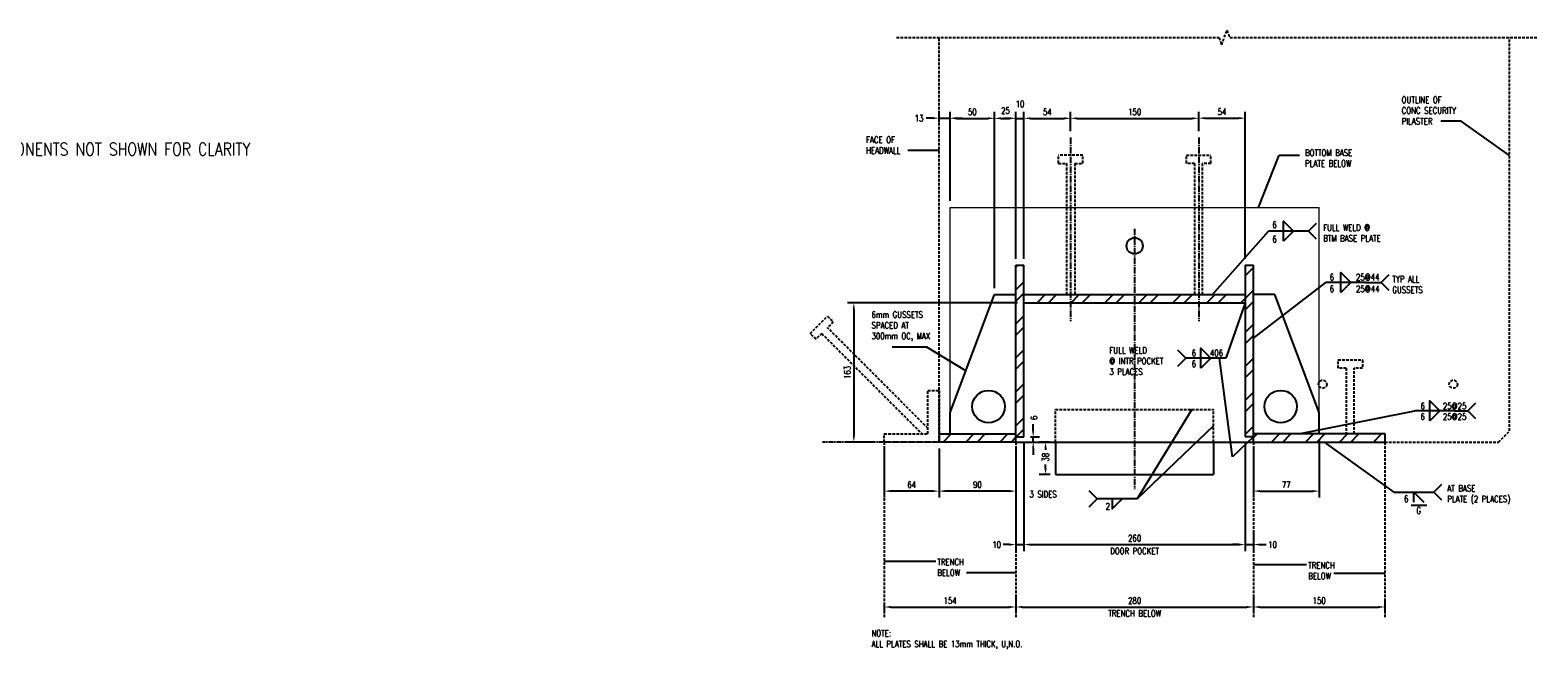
# Model space of a CAD drawing. Header units: millimetres. Extents: x -327 to 3206, y -2087 to 1152.
# Tile 4 of 4: x 1441 to 3206, y 152 to 875. Entities that reach past the tile are written whole.
import ezdxf
from ezdxf import colors
from ezdxf.entities.mleader import LeaderData, LeaderLine
from ezdxf.enums import TextEntityAlignment as Align
from ezdxf.math import Vec2, Vec3

# ---------------------------------------------------------------- set-up
doc = ezdxf.new("R2010")
doc.units = ezdxf.units.MM
doc.linetypes.add('CENTER2', pattern=[1.125, 0.75, -0.125, 0.125, -0.125])
doc.linetypes.add('HIDDEN2', pattern=[0.1875, 0.125, -0.0625])
for name, color, linetype in [('S-ANNO-TEXT', 2, 'Continuous'), ('S-DETL-STLS', 3, 'Continuous'), ('S-SDEL-CNTR', 1, 'CENTER2'), ('S-SDEL-DIMS', 3, 'Continuous'), ('S-SDEL-HIDD', 8, 'HIDDEN2'), ('S-SDEL-LW10', 8, 'Continuous'), ('S-SECT-PATT', 1, 'Continuous')]:
    doc.layers.add(name, color=color, linetype=linetype)
doc.layers.add('S-SDEL-LW18', color=190, linetype='Continuous', lineweight=18)
doc.layers.add('S-SDEL-TEXT', color=2, linetype='Continuous', lineweight=25)
doc.styles.add('ROMANS', font='ROMANS.shx', dxfattribs={"width": 0.8})
doc.styles.add('STD1', font='simplex', dxfattribs={"height": 0.1})
doc.styles.add('Text', font='romans.shx', dxfattribs={"width": 0.8, "height": 3})
doc.dimstyles.new('NFL_1', dxfattribs={"dimscale": 0, "dimtxt": 3, "dimasz": 3, "dimexe": 3, "dimexo": 3, "dimgap": 1.5, "dimtad": 1, "dimdec": 0, "dimzin": 3, "dimdsep": 46, "dimtxsty": 'Text', "dimcen": 3, "dimdle": 3, "dimclrd": 1, "dimclre": 1, "dimclrt": 2, "dimadec": 0, "dimazin": 0, "dimtfac": 0.75, "dimtdec": 0, "dimtmove": 2, "dimatfit": 3, "dimfxl": 0.125, "dimtfillclr": 1, "dimfrac": 2, "dimtolj": 1, "dimtzin": 0, "dimarcsym": 1})
doc.dimstyles.get("Standard").update_dxf_attribs({"dimtxt": 0.125, "dimasz": 0.125, "dimexe": 0.18, "dimexo": 0.0625, "dimgap": 0.125, "dimtad": 0, "dimtih": 1, "dimtoh": 1, "dimdec": 4, "dimzin": 0, "dimdsep": 46, "dimtxsty": 'Text', "dimcen": 0.125, "dimclrt": 2, "dimadec": 0, "dimazin": 0, "dimtfac": 1, "dimtdec": 4, "dimtofl": 0, "dimtmove": 0, "dimatfit": 3, "dimfxl": 0.18, "dimtolj": 1, "dimtzin": 0, "dimarcsym": 0})

# ---------------------------------------------------------------- blocks, each defined once
blk = doc.blocks.new('SH2023')
blk.add_line((0, 0), (0.75, 0))
blk.add_lwpolyline([(0.375, -0.187), (0.375, 0), (0.563, -0.187)])
blk = doc.blocks.new('SH2031')
blk.add_lwpolyline([(0.15, -0.15), (0, 0), (0.15, 0.15)])
at = {"style": 'STD1'}
blk.add_attdef('REFW', (0.098, -0.054), '', height=0.1, dxfattribs=at)
blk = doc.blocks.new('SH2006')
blk.add_line((0.75, 0), (0, 0))
blk.add_lwpolyline([(0.281, -0.187), (0.281, 0.187), (0.469, 0)], close=True)
blk = doc.blocks.new('SH2003')
blk.add_line((0, 0), (-0.75, 0))
blk.add_lwpolyline([(-0.469, -0.187), (-0.469, 0.187), (-0.281, 0)], close=True)
blk = doc.blocks.new('SH2030')
blk.add_lwpolyline([(-0.15, -0.15), (0, 0), (-0.15, 0.15)])
at = {"style": 'STD1'}
blk.add_attdef('REFE', text='', height=0.1, dxfattribs=at).set_placement((-0.098, -0.053), align=Align.RIGHT)
blk = doc.blocks.new('SH2002')
blk.add_line((0, 0), (-0.75, 0))
blk.add_lwpolyline([(-0.469, 0), (-0.469, 0.187), (-0.281, 0)])
blk = doc.blocks.new('*D95')
at = {"layer": 'Defpoints', "color": 0, "transparency": 16777216}
for p in [(2505.4, 760), (2518.4, 772.2), (2518.4, 667.9)]:
    blk.add_point(p, dxfattribs=at)
at = {"layer": 'S-SDEL-DIMS', "color": 1, "lineweight": -2, "transparency": 16777216}
for p, q in [((2505.4, 767.5), (2505.4, 779.7)), ((2518.4, 675.4), (2518.4, 779.7)), ((2497.9, 772.2), (2490.4, 772.2)), ((2505.4, 772.2), (2518.4, 772.2)), ((2525.9, 772.2), (2533.4, 772.2))]:
    blk.add_line(p, q, dxfattribs=at)
at = {"layer": 'S-SDEL-DIMS', "color": 1, "transparency": 16777216}
for points in [[(2497.9, 773.5), (2497.9, 771), (2505.4, 772.2)], [(2525.9, 773.5), (2525.9, 771), (2518.4, 772.2)]]:
    blk.add_solid(points, dxfattribs=at)
at = {"layer": 'S-SDEL-DIMS', "color": 2, "transparency": 16777216, "insert": (2482, 772.2), "char_height": 7.5, "attachment_point": 5, "style": 'Text'}
blk.add_mtext('\\A1;13', dxfattribs=at)
blk = doc.blocks.new('*D96')
at = {"layer": 'Defpoints', "color": 0, "transparency": 16777216}
for p in [(2570.4, 772), (2518.4, 667.9), (2570.4, 565.9)]:
    blk.add_point(p, dxfattribs=at)
at = {"layer": 'S-SDEL-DIMS', "color": 1, "lineweight": -2, "transparency": 16777216}
for p, q in [((2518.4, 675.4), (2518.4, 779.5)), ((2570.4, 573.4), (2570.4, 779.5)), ((2525.9, 772), (2562.9, 772))]:
    blk.add_line(p, q, dxfattribs=at)
at = {"layer": 'S-SDEL-DIMS', "color": 1, "transparency": 16777216}
for points in [[(2525.9, 773.3), (2525.9, 770.8), (2518.4, 772)], [(2562.9, 773.3), (2562.9, 770.8), (2570.4, 772)]]:
    blk.add_solid(points, dxfattribs=at)
at = {"layer": 'S-SDEL-DIMS', "color": 2, "transparency": 16777216, "insert": (2544.4, 779.5), "char_height": 7.5, "attachment_point": 5, "style": 'Text'}
blk.add_mtext('\\A1;50', dxfattribs=at)
blk = doc.blocks.new('*D97')
at = {"layer": 'Defpoints', "color": 0, "transparency": 16777216}
for p in [(2595.4, 772), (2595.4, 600.4), (2570.4, 565.9)]:
    blk.add_point(p, dxfattribs=at)
at = {"layer": 'S-SDEL-DIMS', "color": 1, "lineweight": -2, "transparency": 16777216}
for p, q in [((2570.4, 573.4), (2570.4, 779.5)), ((2595.4, 607.9), (2595.4, 779.5)), ((2577.9, 772), (2587.9, 772))]:
    blk.add_line(p, q, dxfattribs=at)
at = {"layer": 'S-SDEL-DIMS', "color": 1, "transparency": 16777216}
for points in [[(2577.9, 773.3), (2577.9, 770.8), (2570.4, 772)], [(2587.9, 773.3), (2587.9, 770.8), (2595.4, 772)]]:
    blk.add_solid(points, dxfattribs=at)
at = {"layer": 'S-SDEL-DIMS', "color": 2, "transparency": 16777216, "insert": (2583.2, 781), "char_height": 7.5, "attachment_point": 5, "style": 'Text'}
blk.add_mtext('\\A1;25', dxfattribs=at)
blk = doc.blocks.new('*D98')
at = {"layer": 'Defpoints', "color": 0, "transparency": 16777216}
for p in [(2604.9, 772), (2595.4, 600.4), (2604.9, 600.4)]:
    blk.add_point(p, dxfattribs=at)
at = {"layer": 'S-SDEL-DIMS', "color": 1, "lineweight": -2, "transparency": 16777216}
for p, q in [((2595.4, 607.9), (2595.4, 779.5)), ((2604.9, 607.9), (2604.9, 779.5)), ((2587.9, 772), (2580.4, 772)), ((2595.4, 772), (2604.9, 772)), ((2612.4, 772), (2619.9, 772))]:
    blk.add_line(p, q, dxfattribs=at)
at = {"layer": 'S-SDEL-DIMS', "color": 1, "transparency": 16777216}
for points in [[(2587.9, 773.3), (2587.9, 770.8), (2595.4, 772)], [(2612.4, 773.3), (2612.4, 770.8), (2604.9, 772)]]:
    blk.add_solid(points, dxfattribs=at)
at = {"layer": 'S-SDEL-DIMS', "color": 2, "transparency": 16777216, "insert": (2600.2, 788.9), "char_height": 7.5, "attachment_point": 5, "style": 'Text'}
blk.add_mtext('\\A1;10', dxfattribs=at)
blk = doc.blocks.new('*D99')
at = {"layer": 'Defpoints', "color": 0, "transparency": 16777216}
for p in [(2659.4, 772), (2659.4, 749.6), (2604.9, 600.4)]:
    blk.add_point(p, dxfattribs=at)
at = {"layer": 'S-SDEL-DIMS', "color": 1, "lineweight": -2, "transparency": 16777216}
for p, q in [((2604.9, 607.9), (2604.9, 779.5)), ((2659.4, 757.1), (2659.4, 779.5)), ((2612.4, 772), (2651.9, 772))]:
    blk.add_line(p, q, dxfattribs=at)
at = {"layer": 'S-SDEL-DIMS', "color": 1, "transparency": 16777216}
for points in [[(2612.4, 773.3), (2612.4, 770.8), (2604.9, 772)], [(2651.9, 773.3), (2651.9, 770.8), (2659.4, 772)]]:
    blk.add_solid(points, dxfattribs=at)
at = {"layer": 'S-SDEL-DIMS', "color": 2, "transparency": 16777216, "insert": (2632.2, 779.5), "char_height": 7.5, "attachment_point": 5, "style": 'Text'}
blk.add_mtext('\\A1;54', dxfattribs=at)
blk = doc.blocks.new('*D100')
at = {"layer": 'Defpoints', "color": 0, "transparency": 16777216}
for p in [(2809.4, 772), (2659.4, 749.6), (2809.4, 749.6)]:
    blk.add_point(p, dxfattribs=at)
at = {"layer": 'S-SDEL-DIMS', "color": 1, "lineweight": -2, "transparency": 16777216}
for p, q in [((2659.4, 757.1), (2659.4, 779.5)), ((2809.4, 757.1), (2809.4, 779.5)), ((2666.9, 772), (2801.9, 772))]:
    blk.add_line(p, q, dxfattribs=at)
at = {"layer": 'S-SDEL-DIMS', "color": 1, "transparency": 16777216}
for points in [[(2666.9, 773.3), (2666.9, 770.8), (2659.4, 772)], [(2801.9, 773.3), (2801.9, 770.8), (2809.4, 772)]]:
    blk.add_solid(points, dxfattribs=at)
at = {"layer": 'S-SDEL-DIMS', "color": 2, "transparency": 16777216, "insert": (2734.4, 779.5), "char_height": 7.5, "attachment_point": 5, "style": 'Text'}
blk.add_mtext('\\A1;150', dxfattribs=at)
blk = doc.blocks.new('*D101')
at = {"layer": 'Defpoints', "color": 0, "transparency": 16777216}
for p in [(2863.9, 772.2), (2809.4, 749.6), (2863.9, 600.4)]:
    blk.add_point(p, dxfattribs=at)
at = {"layer": 'S-SDEL-DIMS', "color": 1, "lineweight": -2, "transparency": 16777216}
for p, q in [((2809.4, 757.1), (2809.4, 779.7)), ((2863.9, 607.9), (2863.9, 779.7)), ((2816.9, 772.2), (2856.4, 772.2))]:
    blk.add_line(p, q, dxfattribs=at)
at = {"layer": 'S-SDEL-DIMS', "color": 1, "transparency": 16777216}
for points in [[(2816.9, 773.5), (2816.9, 771), (2809.4, 772.2)], [(2856.4, 773.5), (2856.4, 771), (2863.9, 772.2)]]:
    blk.add_solid(points, dxfattribs=at)
at = {"layer": 'S-SDEL-DIMS', "color": 2, "transparency": 16777216, "insert": (2836.7, 779.7), "char_height": 7.5, "attachment_point": 5, "style": 'Text'}
blk.add_mtext('\\A1;54', dxfattribs=at)
blk = doc.blocks.new('*D102')
at = {"layer": 'Defpoints', "color": 0, "transparency": 16777216}
for p in [(2604.9, 556.4), (2405.7, 393.4), (2437.2, 393.4)]:
    blk.add_point(p, dxfattribs=at)
at = {"layer": 'S-SDEL-DIMS', "color": 1, "lineweight": -2, "transparency": 16777216}
for p, q in [((2597.4, 556.4), (2398.2, 556.4)), ((2405.7, 548.9), (2405.7, 400.9)), ((2429.7, 393.4), (2398.2, 393.4))]:
    blk.add_line(p, q, dxfattribs=at)
at = {"layer": 'S-SDEL-DIMS', "color": 1, "transparency": 16777216}
for points in [[(2404.4, 548.9), (2406.9, 548.9), (2405.7, 556.4)], [(2404.4, 400.9), (2406.9, 400.9), (2405.7, 393.4)]]:
    blk.add_solid(points, dxfattribs=at)
at = {"layer": 'S-SDEL-DIMS', "color": 2, "transparency": 16777216, "insert": (2398.2, 474.9), "char_height": 7.5, "attachment_point": 5, "rotation": 90, "style": 'Text'}
blk.add_mtext('\\A1;163', dxfattribs=at)
blk = doc.blocks.new('*D103')
at = {"layer": 'Defpoints', "color": 0, "transparency": 16777216}
for p in [(2595.4, 393.4), (2604.9, 399.4), (2615.6, 399.4)]:
    blk.add_point(p, dxfattribs=at)
at = {"layer": 'S-SDEL-DIMS', "color": 1, "lineweight": -2, "transparency": 16777216}
for p, q in [((2615.6, 406.9), (2615.6, 414.4)), ((2602.9, 393.4), (2623.1, 393.4)), ((2612.4, 399.4), (2623.1, 399.4)), ((2615.6, 393.4), (2615.6, 399.4)), ((2615.6, 385.9), (2615.6, 378.4))]:
    blk.add_line(p, q, dxfattribs=at)
at = {"layer": 'S-SDEL-DIMS', "color": 1, "transparency": 16777216}
for points in [[(2614.4, 406.9), (2616.9, 406.9), (2615.6, 399.4)], [(2614.4, 385.9), (2616.9, 385.9), (2615.6, 393.4)]]:
    blk.add_solid(points, dxfattribs=at)
at = {"layer": 'S-SDEL-DIMS', "color": 2, "transparency": 16777216, "insert": (2616.5, 421.8), "char_height": 7.5, "attachment_point": 5, "rotation": 90, "style": 'Text'}
blk.add_mtext('\\A1;6', dxfattribs=at)
blk = doc.blocks.new('*D104')
at = {"layer": 'Defpoints', "color": 0, "transparency": 16777216}
for p in [(2505.4, 393.4), (2595.4, 393.4), (2505.4, 336.1)]:
    blk.add_point(p, dxfattribs=at)
at = {"layer": 'S-SDEL-DIMS', "color": 1, "lineweight": -2, "transparency": 16777216}
for p, q in [((2505.4, 385.9), (2505.4, 328.6)), ((2595.4, 385.9), (2595.4, 328.6)), ((2587.9, 336.1), (2512.9, 336.1))]:
    blk.add_line(p, q, dxfattribs=at)
at = {"layer": 'S-SDEL-DIMS', "color": 1, "transparency": 16777216}
for points in [[(2512.9, 337.3), (2512.9, 334.8), (2505.4, 336.1)], [(2587.9, 337.3), (2587.9, 334.8), (2595.4, 336.1)]]:
    blk.add_solid(points, dxfattribs=at)
at = {"layer": 'S-SDEL-DIMS', "color": 2, "transparency": 16777216, "insert": (2550.4, 343.6), "char_height": 7.5, "attachment_point": 5, "style": 'Text'}
blk.add_mtext('\\A1;90', dxfattribs=at)
blk = doc.blocks.new('*D105')
at = {"layer": 'Defpoints', "color": 0, "transparency": 16777216}
for p in [(2441.4, 393.4), (2505.4, 393.4), (2441.4, 336.1)]:
    blk.add_point(p, dxfattribs=at)
at = {"layer": 'S-SDEL-DIMS', "color": 1, "lineweight": -2, "transparency": 16777216}
for p, q in [((2441.4, 385.9), (2441.4, 328.6)), ((2505.4, 385.9), (2505.4, 328.6)), ((2497.9, 336.1), (2448.9, 336.1))]:
    blk.add_line(p, q, dxfattribs=at)
at = {"layer": 'S-SDEL-DIMS', "color": 1, "transparency": 16777216}
for points in [[(2448.9, 337.3), (2448.9, 334.8), (2441.4, 336.1)], [(2497.9, 337.3), (2497.9, 334.8), (2505.4, 336.1)]]:
    blk.add_solid(points, dxfattribs=at)
at = {"layer": 'S-SDEL-DIMS', "color": 2, "transparency": 16777216, "insert": (2473.4, 343.6), "char_height": 7.5, "attachment_point": 5, "style": 'Text'}
blk.add_mtext('\\A1;64', dxfattribs=at)
blk = doc.blocks.new('*D106')
at = {"layer": 'Defpoints', "color": 0, "transparency": 16777216}
for p in [(2441.4, 210.7), (2595.4, 211.3), (2595.4, 200.5)]:
    blk.add_point(p, dxfattribs=at)
at = {"layer": 'S-SDEL-DIMS', "color": 1, "lineweight": -2, "transparency": 16777216}
for p, q in [((2441.4, 203.2), (2441.4, 193)), ((2448.9, 200.5), (2587.9, 200.5)), ((2595.4, 203.8), (2595.4, 193))]:
    blk.add_line(p, q, dxfattribs=at)
at = {"layer": 'S-SDEL-DIMS', "color": 1, "transparency": 16777216}
for points in [[(2448.9, 201.8), (2448.9, 199.3), (2441.4, 200.5)], [(2587.9, 201.8), (2587.9, 199.3), (2595.4, 200.5)]]:
    blk.add_solid(points, dxfattribs=at)
at = {"layer": 'S-SDEL-DIMS', "color": 2, "transparency": 16777216, "insert": (2518.4, 208), "char_height": 7.5, "attachment_point": 5, "style": 'Text'}
blk.add_mtext('\\A1;154', dxfattribs=at)
blk = doc.blocks.new('*D107')
at = {"layer": 'Defpoints', "color": 0, "transparency": 16777216}
for p in [(2595.4, 222.8), (2873.4, 219.6), (2873.4, 200.5)]:
    blk.add_point(p, dxfattribs=at)
at = {"layer": 'S-SDEL-DIMS', "color": 1, "lineweight": -2, "transparency": 16777216}
for p, q in [((2595.4, 215.3), (2595.4, 193)), ((2873.4, 212.1), (2873.4, 193)), ((2602.9, 200.5), (2865.9, 200.5))]:
    blk.add_line(p, q, dxfattribs=at)
at = {"layer": 'S-SDEL-DIMS', "color": 1, "transparency": 16777216}
for points in [[(2602.9, 201.8), (2602.9, 199.3), (2595.4, 200.5)], [(2865.9, 201.8), (2865.9, 199.3), (2873.4, 200.5)]]:
    blk.add_solid(points, dxfattribs=at)
at = {"layer": 'S-SDEL-DIMS', "color": 2, "transparency": 16777216, "char_height": 7.5, "attachment_point": 5, "style": 'Text'}
for s, insert in [('\\A1;280', (2734.4, 208)), ('\\A1;TRENCH BELOW', (2734.4, 193))]:
    blk.add_mtext(s, dxfattribs=dict(at, insert=insert))
blk = doc.blocks.new('*D108')
at = {"layer": 'Defpoints', "color": 0, "transparency": 16777216}
for p in [(2873.4, 217.5), (3027.4, 216.9), (3027.4, 200.5)]:
    blk.add_point(p, dxfattribs=at)
at = {"layer": 'S-SDEL-DIMS', "color": 1, "lineweight": -2, "transparency": 16777216}
for p, q in [((2873.4, 210), (2873.4, 193)), ((2880.9, 200.5), (3019.9, 200.5)), ((3027.4, 209.4), (3027.4, 193))]:
    blk.add_line(p, q, dxfattribs=at)
at = {"layer": 'S-SDEL-DIMS', "color": 1, "transparency": 16777216}
for points in [[(2880.9, 201.8), (2880.9, 199.3), (2873.4, 200.5)], [(3019.9, 201.8), (3019.9, 199.3), (3027.4, 200.5)]]:
    blk.add_solid(points, dxfattribs=at)
at = {"layer": 'S-SDEL-DIMS', "color": 2, "transparency": 16777216, "insert": (2950.4, 208), "char_height": 7.5, "attachment_point": 5, "style": 'Text'}
blk.add_mtext('\\A1;150', dxfattribs=at)
blk = doc.blocks.new('*D109')
at = {"layer": 'Defpoints', "color": 0, "transparency": 16777216}
for p in [(2873.4, 393.4), (2950.4, 402.9), (2950.4, 336.1)]:
    blk.add_point(p, dxfattribs=at)
at = {"layer": 'S-SDEL-DIMS', "color": 1, "lineweight": -2, "transparency": 16777216}
for p, q in [((2950.4, 395.4), (2950.4, 328.6)), ((2873.4, 385.9), (2873.4, 328.6)), ((2880.9, 336.1), (2942.9, 336.1))]:
    blk.add_line(p, q, dxfattribs=at)
at = {"layer": 'S-SDEL-DIMS', "color": 1, "transparency": 16777216}
for points in [[(2880.9, 337.3), (2880.9, 334.8), (2873.4, 336.1)], [(2942.9, 337.3), (2942.9, 334.8), (2950.4, 336.1)]]:
    blk.add_solid(points, dxfattribs=at)
at = {"layer": 'S-SDEL-DIMS', "color": 2, "transparency": 16777216, "insert": (2911.9, 343.6), "char_height": 7.5, "attachment_point": 5, "style": 'Text'}
blk.add_mtext('\\A1;77', dxfattribs=at)
blk = doc.blocks.new('*D110')
at = {"layer": 'Defpoints', "color": 0, "transparency": 16777216}
for p in [(2604.9, 399.4), (2595.4, 336.1), (2604.9, 273.5)]:
    blk.add_point(p, dxfattribs=at)
at = {"layer": 'S-SDEL-DIMS', "color": 1, "lineweight": -2, "transparency": 16777216}
for p, q in [((2604.9, 391.9), (2604.9, 266)), ((2595.4, 328.6), (2595.4, 266)), ((2587.9, 273.5), (2580.4, 273.5)), ((2595.4, 273.5), (2604.9, 273.5)), ((2612.4, 273.5), (2619.9, 273.5))]:
    blk.add_line(p, q, dxfattribs=at)
at = {"layer": 'S-SDEL-DIMS', "color": 1, "transparency": 16777216}
for points in [[(2587.9, 274.8), (2587.9, 272.3), (2595.4, 273.5)], [(2612.4, 274.8), (2612.4, 272.3), (2604.9, 273.5)]]:
    blk.add_solid(points, dxfattribs=at)
at = {"layer": 'S-SDEL-DIMS', "color": 2, "transparency": 16777216, "insert": (2572.9, 273.5), "char_height": 7.5, "attachment_point": 5, "style": 'Text'}
blk.add_mtext('\\A1;10', dxfattribs=at)
blk = doc.blocks.new('*D63')
at = {"layer": 'Defpoints', "color": 0, "transparency": 16777216}
for p in [(2604.9, 399.4), (2863.9, 399.4), (2863.9, 273.5)]:
    blk.add_point(p, dxfattribs=at)
at = {"layer": 'S-SDEL-DIMS', "color": 1, "lineweight": -2, "transparency": 16777216}
for p, q in [((2604.9, 391.9), (2604.9, 266)), ((2863.9, 391.9), (2863.9, 266)), ((2612.4, 273.5), (2856.4, 273.5))]:
    blk.add_line(p, q, dxfattribs=at)
at = {"layer": 'S-SDEL-DIMS', "color": 1, "transparency": 16777216}
for points in [[(2612.4, 274.8), (2612.4, 272.3), (2604.9, 273.5)], [(2856.4, 274.8), (2856.4, 272.3), (2863.9, 273.5)]]:
    blk.add_solid(points, dxfattribs=at)
at = {"layer": 'S-SDEL-DIMS', "color": 2, "transparency": 16777216, "char_height": 7.5, "attachment_point": 5, "style": 'Text'}
for s, insert in [('\\A1;260', (2734.4, 281)), ('\\A1;DOOR POCKET', (2734.4, 266))]:
    blk.add_mtext(s, dxfattribs=dict(at, insert=insert))
blk = doc.blocks.new('*D64')
at = {"layer": 'Defpoints', "color": 0, "transparency": 16777216}
for p in [(2863.9, 399.4), (2873.4, 297.7), (2873.4, 273.5)]:
    blk.add_point(p, dxfattribs=at)
at = {"layer": 'S-SDEL-DIMS', "color": 1, "lineweight": -2, "transparency": 16777216}
for p, q in [((2863.9, 391.9), (2863.9, 266)), ((2873.4, 290.2), (2873.4, 266)), ((2856.4, 273.5), (2848.9, 273.5)), ((2863.9, 273.5), (2873.4, 273.5)), ((2880.9, 273.5), (2888.4, 273.5))]:
    blk.add_line(p, q, dxfattribs=at)
at = {"layer": 'S-SDEL-DIMS', "color": 1, "transparency": 16777216}
for points in [[(2856.4, 274.8), (2856.4, 272.3), (2863.9, 273.5)], [(2880.9, 274.8), (2880.9, 272.3), (2873.4, 273.5)]]:
    blk.add_solid(points, dxfattribs=at)
at = {"layer": 'S-SDEL-DIMS', "color": 2, "transparency": 16777216, "insert": (2895.9, 273.5), "char_height": 7.5, "attachment_point": 5, "style": 'Text'}
blk.add_mtext('\\A1;10', dxfattribs=at)
blk = doc.blocks.new('*D65')
at = {"layer": 'Defpoints', "color": 0, "transparency": 16777216}
for p in [(2630.1, 393.4), (2642.9, 393.4), (2642.9, 355.4)]:
    blk.add_point(p, dxfattribs=at)
at = {"layer": 'S-SDEL-DIMS', "color": 1, "lineweight": -2, "transparency": 16777216}
for p, q in [((2635.4, 393.4), (2622.6, 393.4)), ((2630.1, 385.9), (2630.1, 384.3)), ((2635.4, 355.4), (2622.6, 355.4)), ((2630.1, 362.9), (2630.1, 367.1))]:
    blk.add_line(p, q, dxfattribs=at)
at = {"layer": 'S-SDEL-DIMS', "color": 1, "transparency": 16777216}
for points in [[(2628.9, 385.9), (2631.4, 385.9), (2630.1, 393.4)], [(2628.9, 362.9), (2631.4, 362.9), (2630.1, 355.4)]]:
    blk.add_solid(points, dxfattribs=at)
at = {"layer": 'S-SDEL-DIMS', "color": 2, "transparency": 16777216, "insert": (2630.1, 375.7), "char_height": 7.5, "attachment_point": 5, "rotation": 90, "style": 'Text'}
blk.add_mtext('\\A1;38', dxfattribs=at)

msp = doc.modelspace()

# ---------------------------------------------------------------- hatches: boundary and pattern name
at = {"layer": 'S-SECT-PATT'}
h = msp.add_hatch(dxfattribs=at)
h.set_pattern_fill('ANSI32', color=256, scale=75)
h.set_pattern_definition([(45, (-28117.76, -4248.372), (-19.887378, 19.887378), []), (45, (-28104.502, -4248.372), (-19.887378, 19.887378), [])])
h.paths.add_polyline_path([(2604.9, 600.4), (2595.4, 600.4), (2595.4, 399.4), (2604.9, 399.4)])
h.paths.add_polyline_path([(2595.4, 402.9), (2505.4, 402.9), (2505.4, 393.4), (2595.4, 393.4)])
h.paths.add_polyline_path([(2659.4, 565.9), (2604.9, 565.9), (2604.9, 556.4), (2659.4, 556.4)])
h.paths.add_polyline_path([(2734.4, 565.9), (2659.4, 565.9), (2659.4, 556.4), (2734.4, 556.4)])
h.paths.add_polyline_path([(2809.4, 565.9), (2734.4, 565.9), (2734.4, 556.4), (2809.4, 556.4)])
h.paths.add_polyline_path([(2863.9, 565.9), (2809.4, 565.9), (2809.4, 556.4), (2863.9, 556.4)])
h.paths.add_polyline_path([(2873.4, 600.4), (2863.9, 600.4), (2863.9, 399.4), (2873.4, 399.4)])
h.paths.add_polyline_path([(3027.5, 402.9), (2873.4, 402.9), (2873.4, 399.4), (2873.4, 393.4), (2875.4, 393.4), (3027.5, 393.4)])

# ---------------------------------------------------------------- linework, layer by layer
at = {"layer": 'S-ANNO-TEXT'}
msp.add_line((3058.3, 319.5), (3076.4, 319.5), dxfattribs=at)
at = {"layer": 'S-DETL-STLS'}
for p, q in [((2595.4, 393.4), (2595.4, 600.4)), ((2595.4, 600.4), (2604.9, 600.4)), ((2604.9, 399.4), (2604.9, 600.4)), ((2863.9, 600.4), (2863.9, 399.4)), ((2863.9, 600.4), (2873.4, 600.4)), ((2873.4, 393.4), (2873.4, 600.4)), ((2518.4, 427.9), (2570.4, 565.9)), ((2570.4, 565.9), (2595.4, 565.9)), ((2604.9, 565.9), (2863.9, 565.9)), ((2898.4, 565.9), (2873.4, 565.9)), ((2950.4, 427.9), (2898.4, 565.9)), ((2604.9, 556.4), (2863.9, 556.4)), ((2518.4, 402.9), (2518.4, 427.9)), ((2950.4, 402.9), (2950.4, 427.9)), ((2505.4, 402.9), (2595.4, 402.9)), ((2505.4, 402.9), (2505.4, 393.4)), ((2595.4, 393.4), (2505.4, 393.4)), ((2595.4, 399.4), (2604.9, 399.4)), ((2873.4, 399.4), (2863.9, 399.4)), ((3027.5, 402.9), (2873.4, 402.9)), ((2873.4, 393.4), (3027.4, 393.4)), ((3027.5, 393.4), (3027.5, 402.9))]:
    msp.add_line(p, q, dxfattribs=at)
for centre, radius in [((2734.4, 622.9), 9.5), ((2563.4, 434.9), 19), ((2905.4, 434.9), 19)]:
    msp.add_circle(centre, radius, dxfattribs=at)
at = {"layer": 'S-SDEL-CNTR', "ltscale": 10}
for p, q in [((2659.4, 749.6), (2659.4, 534.7)), ((2809.4, 749.6), (2809.4, 534.7)), ((2734.4, 642.9), (2734.4, 338.2))]:
    msp.add_line(p, q, dxfattribs=at)
at = {"layer": 'S-SDEL-HIDD', "ltscale": 25}
for p, q in [((2455.8, 866.5), (2833.2, 866.5)), ((2505.4, 393.4), (2505.4, 866.5)), ((2833.2, 866.5), (2836.3, 858)), ((2836.3, 858), (2842.5, 875.1)), ((2842.5, 875.1), (2845.7, 866.5)), ((2845.7, 866.5), (3206.4, 866.5)), ((3173.4, 406.4), (3173.4, 866.5)), ((2673.7, 728.9), (2645.2, 728.9)), ((2645.2, 719.4), (2645.2, 728.9)), ((2673.7, 719.4), (2673.7, 728.9)), ((2795.2, 719.4), (2795.2, 728.9)), ((2795.2, 728.9), (2823.7, 728.9)), ((2823.7, 719.4), (2823.7, 728.9)), ((2645.2, 719.4), (2654.9, 719.4)), ((2654.9, 565.9), (2654.9, 719.4)), ((2664.4, 719.4), (2664.4, 565.9)), ((2664.4, 719.4), (2673.7, 719.4)), ((2804.4, 719.4), (2795.2, 719.4)), ((2804.4, 719.4), (2804.4, 565.9)), ((2813.9, 565.9), (2813.9, 719.4)), ((2823.7, 719.4), (2813.9, 719.4)), ((2354.7, 520.4), (2374.8, 540.6)), ((2374.8, 540.6), (2381.6, 533.9)), ((2381.6, 533.9), (2374.8, 527.2)), ((2361.4, 513.7), (2354.7, 520.4)), ((2368.1, 520.4), (2361.4, 513.7)), ((2368.1, 520.4), (2485.7, 402.9)), ((2492.4, 409.6), (2374.8, 527.2)), ((2972.7, 479.9), (2972.7, 489.4)), ((2972.7, 489.4), (3001.2, 489.4)), ((2981.9, 479.9), (2972.7, 479.9)), ((2981.9, 479.9), (2981.9, 402.9)), ((2991.4, 402.9), (2991.4, 479.9)), ((3001.2, 479.9), (2991.4, 479.9)), ((3001.2, 489.4), (3001.2, 479.9)), ((2641.9, 431.4), (2826.9, 431.4)), ((2641.9, 393.4), (2641.9, 431.4)), ((2826.9, 393.4), (2826.9, 431.4)), ((3160.4, 393.4), (3173.4, 406.4)), ((2441.4, 393.4), (2441.4, 187.3)), ((2595.4, 393.4), (2595.4, 187.3)), ((2873.4, 393.4), (2873.4, 187.3)), ((3027.4, 393.4), (3160.4, 393.4)), ((3027.4, 393.4), (3027.4, 187.3))]:
    msp.add_line(p, q, dxfattribs=at)
at = {"layer": 'S-SDEL-HIDD', "ltscale": 10}
msp.add_line((2505.4, 393.4), (2369, 393.4), dxfattribs=at)
at = {"layer": 'S-SDEL-HIDD', "ltscale": 25}
msp.add_lwpolyline([(2441.4, 402.9), (2492.4, 402.9), (2492.4, 453.9), (2505.4, 453.9), (2505.4, 393.4), (2441.4, 393.4)], close=True, dxfattribs=at)
for centre in [(2954.5, 461.1), (3107.5, 461.1)]:
    msp.add_circle(centre, 4.75, dxfattribs=at)
at = {"layer": 'S-SDEL-LW10'}
for p, q in [((2595.4, 393.4), (2875.4, 393.4)), ((2641.9, 393.4), (2641.9, 355.4)), ((2826.9, 393.4), (2826.9, 355.4)), ((2641.9, 355.4), (2826.9, 355.4))]:
    msp.add_line(p, q, dxfattribs=at)
at = {"layer": 'S-SDEL-LW18'}
for p, q in [((2518.4, 667.9), (2950.4, 667.9)), ((2518.4, 427.9), (2518.4, 667.9)), ((2950.4, 427.9), (2950.4, 667.9))]:
    msp.add_line(p, q, dxfattribs=at)
at = {"layer": 'S-SDEL-TEXT'}
for p, q in [((3005, 579.9), (3022.9, 579.9)), ((3109.2, 430.1), (3124.3, 430.1))]:
    msp.add_line(p, q, dxfattribs=at)

# ---------------------------------------------------------------- block references
at = {"layer": 'S-SDEL-TEXT', "xscale": 62.5, "yscale": 62.5, "zscale": 62.5}
for name, p in [('SH2006', (2891, 640.2)), ('SH2031', (2937.9, 640.2)), ('SH2006', (2958.2, 579.9)), ('SH2031', (3022.9, 579.9)), ('SH2030', (2794.3, 491.6)), ('SH2003', (2841.2, 491.6)), ('SH2006', (3062.4, 430.1)), ('SH2031', (3124.3, 430.1)), ('SH2030', (2690.4, 327.2)), ('SH2031', (3084.6, 334.8)), ('SH2023', (3037.7, 334.8))]:
    msp.add_blockref(name, p, dxfattribs=at)
at = {"layer": 'S-SDEL-TEXT', "xscale": -62.5, "yscale": 62.5, "zscale": 62.5, "rotation": 180}
msp.add_blockref('SH2002', (2737.3, 327.2), dxfattribs=at)

# ---------------------------------------------------------------- texts
at = {"layer": 'S-ANNO-TEXT', "char_height": 7.5, "attachment_point": 1, "style": 'ROMANS'}
for s, insert, width in [('OUTLINE OF CONC SECURITY PILASTER', (3047, 797.4), 77.656), ('FACE OF HEADWALL', (2420, 750.7), 55.959), ('BOTTOM BASE\\PPLATE BELOW', (2933.9, 735.5), 81.417), ('6', (2895.6, 651.3), 19.852), ('FULL WELD @\\PBTM BASE PLATE', (2955.1, 648), 89.788), ('6', (2895.6, 634.5), 19.852), ('6', (2962.7, 590), 19.852), ('25@44', (2993.5, 590), 19.852), ('TYP ALL\\PGUSSETS', (3036.1, 587.7), 89.788), ('6', (2962.7, 576.3), 19.852), ('25@44', (2993.5, 576.3), 19.852), ('6mm GUSSETS SPACED AT 300mm OC, MAX', (2426.4, 546.2), 79.005), ('FULL WELD\\P@ INTR POCKET \\P3 PLACES ', (2704.8, 504.4), 89.788), ('6', (2801.1, 501.3), 19.852), ('406', (2822.5, 501.3), 19.852), ('6', (2801.1, 488.7), 19.852), ('6', (3069.1, 439.3), 19.852), ('6', (3069.1, 426.9), 19.852), ('25@25', (3095.2, 439.3), 19.852), ('25@25', (3095.2, 426.9), 19.852), ('3 SIDES', (2611.3, 336.2), 89.788), ('AT BASE\\PPLATE (2 PLACES)', (3100.4, 343.1), 89.788), ('2', (2700.5, 322), 19.852), ('6', (3049.7, 330.8), 19.852), ('G', (3064.3, 317.1), 19.852), ('TRENCH\\PBELOW', (2937.6, 253), 89.788), ('NOTE:\\PALL PLATES SHALL BE 13mm THICK, U,N.O.', (2426.4, 173.6), 257.764)]:
    msp.add_mtext(s, dxfattribs=dict(at, insert=insert, width=width))
at = {"layer": 'S-SDEL-DIMS', "insert": (2503.4, 256.9), "char_height": 7.5, "width": 89.788, "attachment_point": 1, "style": 'ROMANS'}
msp.add_mtext('TRENCH\\PBELOW', dxfattribs=at)

# ---------------------------------------------------------------- dimensions: what is measured, and where the dimension line sits
at = {"layer": 'S-SDEL-DIMS'}
for base, p1, p2, picture, middle in [((2518.4, 772.2), (2505.4, 760), (2518.4, 667.9), '*D95', (2482, 772.2)), ((2595.4, 772), (2570.4, 565.9), (2595.4, 600.4), '*D97', (2583.2, 781)), ((2604.9178, 273.5182), (2595.4162, 336.085), (2604.9178, 399.3614), '*D110', (2572.9162, 273.5182)), ((2873.4162, 273.5182), (2863.9146, 399.3614), (2873.4162, 297.7216), '*D64', (2895.9162, 273.5182))]:
    dim = msp.add_linear_dim(base=base, p1=p1, p2=p2, dimstyle='NFL_1', dxfattribs=at)
    dim.commit()
    dim.dimension.update_dxf_attribs({"geometry": picture, "text_midpoint": middle, "dimtype": 160})
for base, p1, p2, text, picture, middle in [((2570.4, 772), (2518.4, 667.9), (2570.4, 565.9), '50', '*D96', (2544.4, 779.5)), ((2863.9, 273.5), (2604.9, 399.4), (2863.9, 399.4), '260\\X DOOR POCKET', '*D63', (2734.4, 273.5)), ((2873.4, 200.5), (2595.4, 222.8), (2873.4, 219.6), '280\\X TRENCH BELOW', '*D107', (2734.4, 200.5)), ((3027.4, 200.5), (2873.4, 217.5), (3027.4, 216.9), '150', '*D108', (2950.4, 208))]:
    dim = msp.add_linear_dim(base=base, p1=p1, p2=p2, text=text, dimstyle='NFL_1', dxfattribs=at)
    dim.commit()
    dim.dimension.update_dxf_attribs({"geometry": picture, "text_midpoint": middle})
for base, p1, p2, picture, middle in [((2604.9178, 772.0443), (2595.4162, 600.3647), (2604.9178, 600.3647), '*D98', (2600.167, 788.9193)), ((2659.417766, 772.044303), (2604.917767, 600.364713), (2659.417766, 749.630928), '*D99', (2632.167766, 779.544303)), ((2809.4, 772), (2659.4, 749.6), (2809.4, 749.6), '*D100', (2734.4, 779.5)), ((2863.9145567, 772.2230424), (2809.4145575, 749.6309278), (2863.9145567, 600.364912), '*D101', (2836.6645571, 779.7230424)), ((2441.4, 336.1), (2505.4, 393.4), (2441.4, 393.4), '*D105', (2473.4, 343.6)), ((2505.4, 336.1), (2595.4, 393.4), (2505.4, 393.4), '*D104', (2550.4, 343.6)), ((2950.4, 336.1), (2873.4, 393.4), (2950.4, 402.9), '*D109', (2911.9, 343.6)), ((2595.4, 200.5), (2441.4, 210.7), (2595.4, 211.3), '*D106', (2518.4, 208))]:
    dim = msp.add_linear_dim(base=base, p1=p1, p2=p2, dimstyle='NFL_1', dxfattribs=at)
    dim.commit()
    dim.dimension.update_dxf_attribs({"geometry": picture, "text_midpoint": middle})
dim = msp.add_linear_dim(base=(2405.7, 393.4), p1=(2604.9, 556.4), p2=(2437.2, 393.4), angle=90, dimstyle='NFL_1', dxfattribs=at)
dim.commit()
dim.dimension.update_dxf_attribs({"geometry": '*D102', "text_midpoint": (2398.2, 474.9)})
for base, p1, p2, picture, middle in [((2615.6, 399.4), (2595.4, 393.4), (2604.9, 399.4), '*D103', (2616.5, 421.8)), ((2630.1, 393.4), (2642.9, 355.4), (2642.9, 393.4), '*D65', (2630.1, 375.7))]:
    dim = msp.add_linear_dim(base=base, p1=p1, p2=p2, angle=90, dimstyle='NFL_1', dxfattribs=at)
    dim.commit()
    dim.dimension.update_dxf_attribs({"geometry": picture, "text_midpoint": middle, "dimtype": 160})

# ---------------------------------------------------------------- leaders
at = {"layer": 'S-ANNO-TEXT'}
for points in [[(2505.4, 734.3), (2473.9, 734.5), (2469, 734.5)], [(2536.8, 476.7), (2491, 504.3), (2450.7, 504.3)]]:
    msp.add_leader(points, dimstyle='Standard', override={"dimscale": 0, "dimasz": 3, "dimgap": 1.58, "dimtad": 0}, dxfattribs=at)
ml = msp.add_multileader_mtext('Standard', dxfattribs=at)
ml.set_content('INTERIOR DOOR COMPONENTS NOT SHOWN FOR CLARITY', color=3, style='Text')
ml.set_leader_properties(color=2)
ml.build(insert=Vec2(0, 0))
ml.multileader.update_dxf_attribs({"text_right_attachment_type": 3, "dogleg_length": 3, "arrow_head_size": 15, "scale": 5})
ctx = ml.context
ctx.base_point, ctx.scale, ctx.char_height, ctx.arrow_head_size, ctx.landing_gap_size, ctx.plane_origin = Vec3(1240.2, 736), 5, 15, 15, 7.5, Vec3(1187.8, 351.9)
ctx.right_attachment = 3
notes = []
notes.append((ctx, [(0, (1, 1, 0), (1225.2, 736), (1, 0), 15, [(0, [(1206.3, 341.7)], 0, [])])]))
ctx.mtext.insert, ctx.mtext.width, ctx.mtext.flow_direction = Vec3(1247.7, 743.5), 240.75, 5
at = {"layer": 'S-SDEL-DIMS'}
for points in [[(3173.4, 728.7), (3116.5, 768.8), (3092.7, 768.8)], [(2825.6, 565.9), (2891, 640.2)], [(2873.4, 514.9), (2958.2, 579.9)], [(2926.5, 402.9), (3062.4, 430.1)], [(2956.3, 393.4), (3037.7, 334.8)]]:
    msp.add_leader(points, dimstyle='NFL_1', override={"dimclrd": 2}, dxfattribs=at)
for points in [[(2879.4, 667.9), (2903.5, 729.1), (2927.3, 729.1)], [(2863.9, 556.4), (2841.2, 491.6)], [(2873.4, 399.4), (2849, 376.3), (2833.8, 491.6)], [(2801.4, 431.4), (2737.3, 327.2)], [(2826.9, 412.4), (2737.3, 327.2)], [(2441.4, 254.2), (2495.6, 254.2), (2501.5, 254.2)], [(2873.4, 250.1), (2929.8, 250.1), (2935.6, 250.1)], [(2595.4, 240.3), (2537.7, 240.3)], [(3027.4, 239.6), (2967.6, 239.6)]]:
    msp.add_leader(points, dimstyle='NFL_1', dxfattribs=at)
for ctx, leaders in notes:
    for number, flags, end, landing, length, lines in leaders:
        leader = LeaderData()
        leader.index, (leader.has_last_leader_line, leader.has_dogleg_vector, leader.attachment_direction) = number, flags
        leader.last_leader_point, leader.dogleg_vector, leader.dogleg_length = Vec3(end), Vec3(landing), length
        for number, points, colour, breaks in lines:
            line = LeaderLine()
            line.index, line.vertices, line.color, line.breaks = number, Vec3.list(points), colors.encode_raw_color(colour), breaks
            leader.lines.append(line)
        ctx.leaders.append(leader)

doc.saveas('drawing.dxf')
